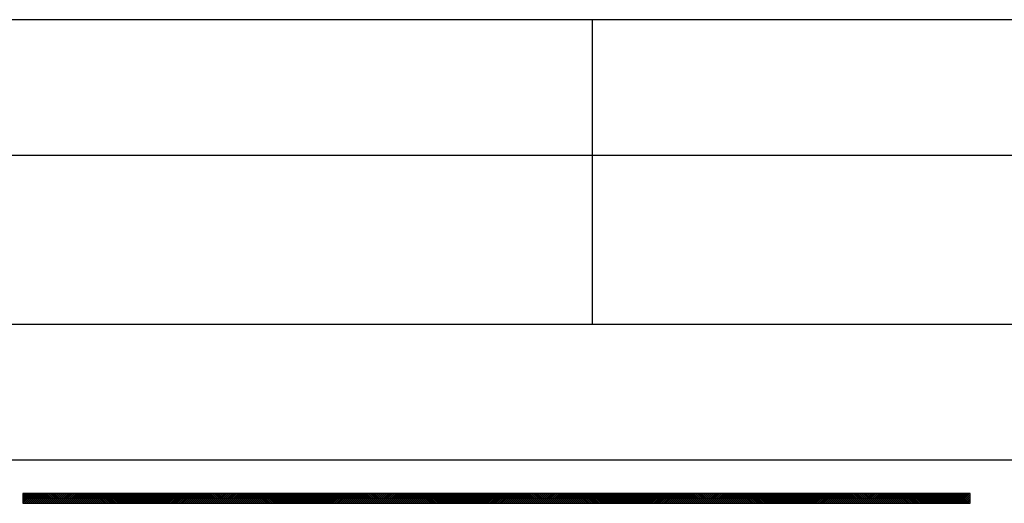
# Model space of a CAD drawing. Extents: x 0 to 34, y 0 to 22.
# Tile 17 of 20: x 29.1 to 31.3, y 3.7 to 4.8. Entities that reach past the tile are written whole.
import ezdxf
from ezdxf.enums import TextEntityAlignment as Align

# ---------------------------------------------------------------- set-up
doc = ezdxf.new("R2010")
doc.units = 0
doc.header["$LTSCALE"] = 0.25
doc.header["$MEASUREMENT"] = 0
doc.layers.get('0').update_dxf_attribs({"linetype": 'CONTINUOUS'})
for name, color, linetype in [('DIM', 7, 'CONTINUOUS'), ('FORMAT', 6, 'CONTINUOUS'), ('LOGO_HI', 11, 'CONTINUOUS')]:
    doc.layers.add(name, color=color, linetype=linetype)
doc.styles.add('RD25', font='ROMAND.shx', dxfattribs={"height": 0.25})
doc.styles.add('ROMAND', font='ROMAND.SHX')
doc.styles.add('RS10', font='ROMANS.shx', dxfattribs={"height": 0.1})

# ---------------------------------------------------------------- blocks, each defined once
blk = doc.blocks.new('PARTTEXT')
at = {"layer": 'FORMAT', "color": 6}
for p, q in [((12, 0.3), (0, 0.3)), ((9.025, 0), (9.025, 0.3))]:
    blk.add_line(p, q, dxfattribs=at)
at = {"layer": 'FORMAT', "color": 1, "style": 'RS10'}
for tag, p in [('ITEM', (0.3623, 0.0967)), ('QTY', (1.0855, 0.0967)), ('ID', (2.3963, 0.0967)), ('MATERIAL', (10.3739, 0.0967))]:
    blk.add_attdef(tag, text='', height=0.1, dxfattribs=at).set_placement(p, align=Align.CENTER)
blk.add_attdef('DESCRIPTION', (3.6344, 0.0967), '', height=0.1, dxfattribs=at)
blk = doc.blocks.new('FORMAT')
at = {"layer": 'FORMAT', "color": 6}
for p, q in [((-8.8125, 2.007), (3.1875, 2.007)), ((0.2125, 1.632), (0.2125, 2.007)), ((-8.8125, 1.632), (3.1875, 1.632)), ((-8.8125, 1.332), (3.1875, 1.332))]:
    blk.add_line(p, q, dxfattribs=at)
at = {"layer": 'LOGO_HI'}
for p, q in [((-1.0487, 1.2526), (-1.0443, 1.257)), ((-1.0487, 1.2482), (-1.0399, 1.257)), ((-1.0487, 1.2438), (-1.0355, 1.257)), ((-1.0487, 1.2394), (-1.0311, 1.257)), ((-1.0309, 1.2354), (-1.0487, 1.2532)), ((-1.0353, 1.2354), (-1.0487, 1.2488)), ((-1.0397, 1.2354), (-1.0487, 1.2443)), ((-1.0483, 1.2354), (-1.0266, 1.257)), ((-1.0265, 1.2354), (-1.0481, 1.257)), ((-1.0439, 1.2354), (-1.0222, 1.257)), ((-1.0221, 1.2354), (-1.0437, 1.257)), ((-1.0394, 1.2354), (-1.0178, 1.257)), ((-1.0176, 1.2354), (-1.0393, 1.257)), ((-1.035, 1.2354), (-1.0134, 1.257)), ((-1.0132, 1.2354), (-1.0349, 1.257)), ((-1.0306, 1.2354), (-1.009, 1.257)), ((-1.0088, 1.2354), (-1.0304, 1.257)), ((-1.0262, 1.2354), (-1.0045, 1.257)), ((-1.0044, 1.2354), (-1.026, 1.257)), ((-1.0218, 1.2354), (-1.0001, 1.257)), ((-1, 1.2354), (-1.0216, 1.257)), ((-1.0173, 1.2354), (-0.9957, 1.257)), ((-0.9955, 1.2354), (-1.0172, 1.257)), ((-1.0129, 1.2354), (-0.9913, 1.257)), ((-0.9911, 1.2354), (-1.0128, 1.257)), ((-1.0085, 1.2354), (-0.9869, 1.257)), ((-0.9867, 1.2354), (-1.0083, 1.257)), ((-1.0041, 1.2354), (-0.9825, 1.257)), ((-0.9823, 1.2354), (-1.0039, 1.257)), ((-0.9997, 1.2354), (-0.978, 1.257)), ((-0.9779, 1.2354), (-0.9995, 1.257)), ((-0.9952, 1.2354), (-0.9736, 1.257)), ((-0.9734, 1.2354), (-0.9951, 1.257)), ((-0.9908, 1.2354), (-0.9692, 1.257)), ((-0.969, 1.2354), (-0.9907, 1.257)), ((-0.9864, 1.2354), (-0.9648, 1.257)), ((-0.9646, 1.2354), (-0.9862, 1.257)), ((-0.982, 1.2354), (-0.9604, 1.257)), ((-0.9602, 1.2354), (-0.9818, 1.257)), ((-0.9776, 1.2354), (-0.9559, 1.257)), ((-0.9558, 1.2354), (-0.9774, 1.257)), ((-0.9732, 1.2354), (-0.9515, 1.257)), ((-0.9513, 1.2354), (-0.973, 1.257)), ((-0.9687, 1.2354), (-0.9471, 1.257)), ((-0.9469, 1.2354), (-0.9686, 1.257)), ((-0.9643, 1.2354), (-0.9427, 1.257)), ((-0.9425, 1.2354), (-0.9641, 1.257)), ((-0.9599, 1.2354), (-0.9383, 1.257)), ((-0.9381, 1.2354), (-0.9597, 1.257)), ((-0.9555, 1.2354), (-0.9338, 1.257)), ((-0.9337, 1.2354), (-0.9553, 1.257)), ((-0.9511, 1.2354), (-0.9294, 1.257)), ((-0.9292, 1.2354), (-0.9509, 1.257)), ((-0.9466, 1.2354), (-0.925, 1.257)), ((-0.9248, 1.2354), (-0.9465, 1.257)), ((-0.9422, 1.2354), (-0.9206, 1.257)), ((-0.9204, 1.2354), (-0.942, 1.257)), ((-0.9378, 1.2354), (-0.9162, 1.257)), ((-0.916, 1.2354), (-0.9376, 1.257)), ((-0.9334, 1.2354), (-0.9117, 1.257)), ((-0.9116, 1.2354), (-0.9332, 1.257)), ((-0.929, 1.2354), (-0.9073, 1.257)), ((-0.9072, 1.2354), (-0.9288, 1.257)), ((-0.9245, 1.2354), (-0.9029, 1.257)), ((-0.9027, 1.2354), (-0.9244, 1.257)), ((-0.9201, 1.2354), (-0.8985, 1.257)), ((-0.8983, 1.2354), (-0.9199, 1.257)), ((-0.9157, 1.2354), (-0.8941, 1.257)), ((-0.8939, 1.2354), (-0.9155, 1.257)), ((-0.9113, 1.2354), (-0.8896, 1.257)), ((-0.8895, 1.2354), (-0.9111, 1.257)), ((-0.9069, 1.2354), (-0.8852, 1.257)), ((-0.8851, 1.2354), (-0.9067, 1.257)), ((-0.9024, 1.2354), (-0.8808, 1.257)), ((-0.8806, 1.2354), (-0.9023, 1.257)), ((-0.898, 1.2354), (-0.8764, 1.257)), ((-0.8762, 1.2354), (-0.8979, 1.257)), ((-0.8936, 1.2354), (-0.872, 1.257)), ((-0.8718, 1.2354), (-0.8934, 1.257)), ((-0.8892, 1.2354), (-0.8675, 1.257)), ((-0.8674, 1.2354), (-0.889, 1.257)), ((-0.8848, 1.2354), (-0.8631, 1.257)), ((-0.863, 1.2354), (-0.8846, 1.257)), ((-0.8803, 1.2354), (-0.8587, 1.257)), ((-0.8585, 1.2354), (-0.8802, 1.257)), ((-0.8759, 1.2354), (-0.8543, 1.257)), ((-0.8541, 1.2354), (-0.8758, 1.257)), ((-0.8715, 1.2354), (-0.8499, 1.257)), ((-0.8497, 1.2354), (-0.8713, 1.257)), ((-0.8671, 1.2354), (-0.8454, 1.257)), ((-0.8453, 1.2354), (-0.8669, 1.257)), ((-0.8627, 1.2354), (-0.841, 1.257)), ((-0.8409, 1.2354), (-0.8625, 1.257)), ((-0.8582, 1.2354), (-0.8366, 1.257)), ((-0.8364, 1.2354), (-0.8581, 1.257)), ((-0.8538, 1.2354), (-0.8322, 1.257)), ((-0.832, 1.2354), (-0.8537, 1.257)), ((-0.8494, 1.2354), (-0.8278, 1.257)), ((-0.8276, 1.2354), (-0.8492, 1.257)), ((-0.845, 1.2354), (-0.8234, 1.257)), ((-0.8232, 1.2354), (-0.8448, 1.257)), ((-0.8406, 1.2354), (-0.8189, 1.257)), ((-0.8188, 1.2354), (-0.8404, 1.257)), ((-0.8361, 1.2354), (-0.8145, 1.257)), ((-0.8143, 1.2354), (-0.836, 1.257)), ((-0.8317, 1.2354), (-0.8101, 1.257)), ((-0.8099, 1.2354), (-0.8316, 1.257)), ((-0.8273, 1.2354), (-0.8057, 1.257)), ((-0.8055, 1.2354), (-0.8271, 1.257)), ((-0.8229, 1.2354), (-0.8013, 1.257)), ((-0.8011, 1.2354), (-0.8227, 1.257)), ((-0.8185, 1.2354), (-0.7968, 1.257)), ((-0.7967, 1.2354), (-0.8183, 1.257)), ((-0.8141, 1.2354), (-0.7924, 1.257)), ((-0.7922, 1.2354), (-0.8139, 1.257)), ((-0.8096, 1.2354), (-0.788, 1.257)), ((-0.7878, 1.2354), (-0.8095, 1.257)), ((-0.8052, 1.2354), (-0.7836, 1.257)), ((-0.7834, 1.2354), (-0.805, 1.257)), ((-0.8008, 1.2354), (-0.7792, 1.257)), ((-0.779, 1.2354), (-0.8006, 1.257)), ((-0.7964, 1.2354), (-0.7747, 1.257)), ((-0.7746, 1.2354), (-0.7962, 1.257)), ((-0.792, 1.2354), (-0.7703, 1.257)), ((-0.7701, 1.2354), (-0.7918, 1.257)), ((-0.7875, 1.2354), (-0.7659, 1.257)), ((-0.7657, 1.2354), (-0.7874, 1.257)), ((-0.7831, 1.2354), (-0.7615, 1.257)), ((-0.7613, 1.2354), (-0.7829, 1.257)), ((-0.7787, 1.2354), (-0.7571, 1.257)), ((-0.7569, 1.2354), (-0.7785, 1.257)), ((-0.7743, 1.2354), (-0.7526, 1.257)), ((-0.7525, 1.2354), (-0.7741, 1.257)), ((-0.7699, 1.2354), (-0.7482, 1.257)), ((-0.7481, 1.2354), (-0.7697, 1.257)), ((-0.7654, 1.2354), (-0.7438, 1.257)), ((-0.7436, 1.2354), (-0.7653, 1.257)), ((-0.761, 1.2354), (-0.7394, 1.257)), ((-0.7392, 1.2354), (-0.7608, 1.257)), ((-0.7566, 1.2354), (-0.735, 1.257)), ((-0.7348, 1.2354), (-0.7564, 1.257)), ((-0.7522, 1.2354), (-0.7305, 1.257)), ((-0.7304, 1.2354), (-0.752, 1.257)), ((-0.7478, 1.2354), (-0.7261, 1.257)), ((-0.726, 1.2354), (-0.7476, 1.257)), ((-0.7433, 1.2354), (-0.7217, 1.257)), ((-0.7215, 1.2354), (-0.7432, 1.257)), ((-0.7389, 1.2354), (-0.7173, 1.257)), ((-0.7171, 1.2354), (-0.7388, 1.257)), ((-0.7345, 1.2354), (-0.7129, 1.257)), ((-0.7127, 1.2354), (-0.7343, 1.257)), ((-0.7301, 1.2354), (-0.7084, 1.257)), ((-0.7083, 1.2354), (-0.7299, 1.257)), ((-0.7257, 1.2354), (-0.704, 1.257)), ((-0.7039, 1.2354), (-0.7255, 1.257)), ((-0.7212, 1.2354), (-0.6996, 1.257)), ((-0.6994, 1.2354), (-0.7211, 1.257)), ((-0.7168, 1.2354), (-0.6952, 1.257)), ((-0.695, 1.2354), (-0.7167, 1.257)), ((-0.7124, 1.2354), (-0.6908, 1.257)), ((-0.6906, 1.2354), (-0.7122, 1.257)), ((-0.708, 1.2354), (-0.6864, 1.257)), ((-0.6862, 1.2354), (-0.7078, 1.257)), ((-0.7036, 1.2354), (-0.6819, 1.257)), ((-0.6818, 1.2354), (-0.7034, 1.257)), ((-0.6991, 1.2354), (-0.6775, 1.257)), ((-0.6773, 1.2354), (-0.699, 1.257)), ((-0.6947, 1.2354), (-0.6731, 1.257)), ((-0.6729, 1.2354), (-0.6946, 1.257)), ((-0.6903, 1.2354), (-0.6687, 1.257)), ((-0.6685, 1.2354), (-0.6901, 1.257)), ((-0.6859, 1.2354), (-0.6643, 1.257)), ((-0.6641, 1.2354), (-0.6857, 1.257)), ((-0.6815, 1.2354), (-0.6598, 1.257)), ((-0.6597, 1.2354), (-0.6813, 1.257)), ((-0.6771, 1.2354), (-0.6554, 1.257)), ((-0.6552, 1.2354), (-0.6769, 1.257)), ((-0.6726, 1.2354), (-0.651, 1.257)), ((-0.6508, 1.2354), (-0.6725, 1.257)), ((-0.6682, 1.2354), (-0.6466, 1.257)), ((-0.6464, 1.2354), (-0.668, 1.257)), ((-0.6638, 1.2354), (-0.6422, 1.257)), ((-0.642, 1.2354), (-0.6636, 1.257)), ((-0.6594, 1.2354), (-0.6377, 1.257)), ((-0.6376, 1.2354), (-0.6592, 1.257)), ((-0.655, 1.2354), (-0.6333, 1.257)), ((-0.6331, 1.2354), (-0.6548, 1.257)), ((-0.6505, 1.2354), (-0.6289, 1.257)), ((-0.6287, 1.2354), (-0.6504, 1.257)), ((-0.6461, 1.2354), (-0.6245, 1.257)), ((-0.6243, 1.2354), (-0.6459, 1.257)), ((-0.6417, 1.2354), (-0.6201, 1.257)), ((-0.6199, 1.2354), (-0.6415, 1.257)), ((-0.6373, 1.2354), (-0.6156, 1.257)), ((-0.6155, 1.2354), (-0.6371, 1.257)), ((-0.6329, 1.2354), (-0.6112, 1.257)), ((-0.611, 1.2354), (-0.6327, 1.257)), ((-0.6284, 1.2354), (-0.6068, 1.257)), ((-0.6066, 1.2354), (-0.6283, 1.257)), ((-0.624, 1.2354), (-0.6024, 1.257)), ((-0.6022, 1.2354), (-0.6238, 1.257)), ((-0.6196, 1.2354), (-0.598, 1.257)), ((-0.5978, 1.2354), (-0.6194, 1.257)), ((-0.6152, 1.2354), (-0.5935, 1.257)), ((-0.5934, 1.2354), (-0.615, 1.257)), ((-0.6108, 1.2354), (-0.5891, 1.257)), ((-0.589, 1.2354), (-0.6106, 1.257)), ((-0.6063, 1.2354), (-0.5847, 1.257)), ((-0.5845, 1.2354), (-0.6062, 1.257)), ((-0.6019, 1.2354), (-0.5803, 1.257)), ((-0.5801, 1.2354), (-0.6017, 1.257)), ((-0.5975, 1.2354), (-0.5759, 1.257)), ((-0.5757, 1.2354), (-0.5973, 1.257)), ((-0.5931, 1.2354), (-0.5714, 1.257)), ((-0.5713, 1.2354), (-0.5929, 1.257)), ((-0.5887, 1.2354), (-0.567, 1.257)), ((-0.5669, 1.2354), (-0.5885, 1.257)), ((-0.5842, 1.2354), (-0.5626, 1.257)), ((-0.5624, 1.2354), (-0.5841, 1.257)), ((-0.5798, 1.2354), (-0.5582, 1.257)), ((-0.558, 1.2354), (-0.5797, 1.257)), ((-0.5754, 1.2354), (-0.5538, 1.257)), ((-0.5536, 1.2354), (-0.5752, 1.257)), ((-0.571, 1.2354), (-0.5493, 1.257)), ((-0.5492, 1.2354), (-0.5708, 1.257)), ((-0.5666, 1.2354), (-0.5449, 1.257)), ((-0.5448, 1.2354), (-0.5664, 1.257)), ((-0.5621, 1.2354), (-0.5405, 1.257)), ((-0.5403, 1.2354), (-0.562, 1.257)), ((-0.5577, 1.2354), (-0.5361, 1.257)), ((-0.5359, 1.2354), (-0.5576, 1.257)), ((-0.5533, 1.2354), (-0.5317, 1.257)), ((-0.5315, 1.2354), (-0.5531, 1.257)), ((-0.5489, 1.2354), (-0.5273, 1.257)), ((-0.5271, 1.2354), (-0.5487, 1.257)), ((-0.5445, 1.2354), (-0.5228, 1.257)), ((-0.5227, 1.2354), (-0.5443, 1.257)), ((-0.54, 1.2354), (-0.5184, 1.257)), ((-0.5182, 1.2354), (-0.5399, 1.257)), ((-0.5356, 1.2354), (-0.514, 1.257)), ((-0.5138, 1.2354), (-0.5355, 1.257)), ((-0.5312, 1.2354), (-0.5096, 1.257)), ((-0.5094, 1.2354), (-0.531, 1.257)), ((-0.5268, 1.2354), (-0.5052, 1.257)), ((-0.505, 1.2354), (-0.5266, 1.257)), ((-0.5224, 1.2354), (-0.5007, 1.257)), ((-0.5006, 1.2354), (-0.5222, 1.257)), ((-0.518, 1.2354), (-0.4963, 1.257)), ((-0.4961, 1.2354), (-0.5178, 1.257)), ((-0.5135, 1.2354), (-0.4919, 1.257)), ((-0.4917, 1.2354), (-0.5134, 1.257)), ((-0.5091, 1.2354), (-0.4875, 1.257)), ((-0.4873, 1.2354), (-0.5089, 1.257)), ((-0.5047, 1.2354), (-0.4831, 1.257)), ((-0.4829, 1.2354), (-0.5045, 1.257)), ((-0.5003, 1.2354), (-0.4786, 1.257)), ((-0.4785, 1.2354), (-0.5001, 1.257)), ((-0.4959, 1.2354), (-0.4742, 1.257)), ((-0.474, 1.2354), (-0.4957, 1.257)), ((-0.4914, 1.2354), (-0.4698, 1.257)), ((-0.4696, 1.2354), (-0.4913, 1.257)), ((-0.487, 1.2354), (-0.4654, 1.257)), ((-0.4652, 1.2354), (-0.4868, 1.257)), ((-0.4826, 1.2354), (-0.461, 1.257)), ((-0.4608, 1.2354), (-0.4824, 1.257)), ((-0.4782, 1.2354), (-0.4565, 1.257)), ((-0.4564, 1.2354), (-0.478, 1.257)), ((-0.4738, 1.2354), (-0.4521, 1.257)), ((-0.452, 1.2354), (-0.4736, 1.257)), ((-0.4693, 1.2354), (-0.4477, 1.257)), ((-0.4475, 1.2354), (-0.4692, 1.257)), ((-0.4649, 1.2354), (-0.4433, 1.257)), ((-0.4431, 1.2354), (-0.4647, 1.257)), ((-0.4605, 1.2354), (-0.4389, 1.257)), ((-0.4387, 1.2354), (-0.4603, 1.257)), ((-0.4561, 1.2354), (-0.4344, 1.257)), ((-0.4343, 1.2354), (-0.4559, 1.257)), ((-0.4517, 1.2354), (-0.43, 1.257)), ((-0.4299, 1.2354), (-0.4515, 1.257)), ((-0.4472, 1.2354), (-0.4256, 1.257)), ((-0.4254, 1.2354), (-0.4471, 1.257)), ((-0.4428, 1.2354), (-0.4212, 1.257)), ((-0.421, 1.2354), (-0.4427, 1.257)), ((-0.4384, 1.2354), (-0.4168, 1.257)), ((-0.4166, 1.2354), (-0.4382, 1.257)), ((-0.434, 1.2354), (-0.4123, 1.257)), ((-0.4122, 1.2354), (-0.4338, 1.257)), ((-0.4296, 1.2354), (-0.4079, 1.257)), ((-0.4078, 1.2354), (-0.4294, 1.257)), ((-0.4251, 1.2354), (-0.4035, 1.257)), ((-0.4033, 1.2354), (-0.425, 1.257)), ((-0.4207, 1.2354), (-0.3991, 1.257)), ((-0.3989, 1.2354), (-0.4206, 1.257)), ((-0.4163, 1.2354), (-0.3947, 1.257)), ((-0.3945, 1.2354), (-0.4161, 1.257)), ((-0.4119, 1.2354), (-0.3902, 1.257)), ((-0.3901, 1.2354), (-0.4117, 1.257)), ((-0.4075, 1.2354), (-0.3858, 1.257)), ((-0.3857, 1.2354), (-0.4073, 1.257)), ((-0.403, 1.2354), (-0.3814, 1.257)), ((-0.3812, 1.2354), (-0.4029, 1.257)), ((-0.3986, 1.2354), (-0.377, 1.257)), ((-0.3768, 1.2354), (-0.3985, 1.257)), ((-0.3942, 1.2354), (-0.3726, 1.257)), ((-0.3724, 1.2354), (-0.394, 1.257)), ((-0.3898, 1.2354), (-0.3682, 1.257)), ((-0.368, 1.2354), (-0.3896, 1.257)), ((-0.3854, 1.2354), (-0.3637, 1.257)), ((-0.3636, 1.2354), (-0.3852, 1.257)), ((-0.3809, 1.2354), (-0.3593, 1.257)), ((-0.3591, 1.2354), (-0.3808, 1.257)), ((-0.3765, 1.2354), (-0.3549, 1.257)), ((-0.3547, 1.2354), (-0.3764, 1.257)), ((-0.3721, 1.2354), (-0.3505, 1.257)), ((-0.3503, 1.2354), (-0.3719, 1.257)), ((-0.3677, 1.2354), (-0.3461, 1.257)), ((-0.3459, 1.2354), (-0.3675, 1.257)), ((-0.3633, 1.2354), (-0.3416, 1.257)), ((-0.3415, 1.2354), (-0.3631, 1.257)), ((-0.3589, 1.2354), (-0.3372, 1.257)), ((-0.337, 1.2354), (-0.3587, 1.257)), ((-0.3544, 1.2354), (-0.3328, 1.257)), ((-0.3326, 1.2354), (-0.3543, 1.257)), ((-0.35, 1.2354), (-0.3284, 1.257)), ((-0.3282, 1.2354), (-0.3498, 1.257)), ((-0.3456, 1.2354), (-0.324, 1.257)), ((-0.3238, 1.2354), (-0.3454, 1.257)), ((-0.3412, 1.2354), (-0.3195, 1.257)), ((-0.3194, 1.2354), (-0.341, 1.257)), ((-0.3368, 1.2354), (-0.3151, 1.257)), ((-0.3149, 1.2354), (-0.3366, 1.257)), ((-0.3323, 1.2354), (-0.3107, 1.257)), ((-0.3105, 1.2354), (-0.3322, 1.257)), ((-0.3279, 1.2354), (-0.3063, 1.257)), ((-0.3061, 1.2354), (-0.3277, 1.257)), ((-0.3235, 1.2354), (-0.3019, 1.257)), ((-0.3017, 1.2354), (-0.3233, 1.257)), ((-0.3191, 1.2354), (-0.2974, 1.257)), ((-0.2973, 1.2354), (-0.3189, 1.257)), ((-0.3147, 1.2354), (-0.293, 1.257)), ((-0.2929, 1.2354), (-0.3145, 1.257)), ((-0.3102, 1.2354), (-0.2886, 1.257)), ((-0.2884, 1.2354), (-0.3101, 1.257)), ((-0.3058, 1.2354), (-0.2842, 1.257)), ((-0.284, 1.2354), (-0.3056, 1.257)), ((-0.3014, 1.2354), (-0.2798, 1.257)), ((-0.2796, 1.2354), (-0.3012, 1.257)), ((-0.297, 1.2354), (-0.2753, 1.257)), ((-0.2752, 1.2354), (-0.2968, 1.257)), ((-0.2926, 1.2354), (-0.2709, 1.257)), ((-0.2708, 1.2354), (-0.2924, 1.257)), ((-0.2881, 1.2354), (-0.2665, 1.257)), ((-0.2663, 1.2354), (-0.288, 1.257)), ((-0.2837, 1.2354), (-0.2621, 1.257)), ((-0.2619, 1.2354), (-0.2836, 1.257)), ((-0.2793, 1.2354), (-0.2577, 1.257)), ((-0.2575, 1.2354), (-0.2791, 1.257)), ((-0.2749, 1.2354), (-0.2532, 1.257)), ((-0.2531, 1.2354), (-0.2747, 1.257)), ((-0.2705, 1.2354), (-0.2488, 1.257)), ((-0.2487, 1.2354), (-0.2703, 1.257)), ((-0.266, 1.2354), (-0.2444, 1.257)), ((-0.2442, 1.2354), (-0.2659, 1.257)), ((-0.2616, 1.2354), (-0.24, 1.257)), ((-0.2398, 1.2354), (-0.2615, 1.257)), ((-0.2572, 1.2354), (-0.2356, 1.257)), ((-0.2354, 1.2354), (-0.257, 1.257)), ((-0.2528, 1.2354), (-0.2312, 1.257)), ((-0.231, 1.2354), (-0.2526, 1.257)), ((-0.2484, 1.2354), (-0.2267, 1.257)), ((-0.2266, 1.2354), (-0.2482, 1.257)), ((-0.2439, 1.2354), (-0.2223, 1.257)), ((-0.2221, 1.2354), (-0.2438, 1.257)), ((-0.2395, 1.2354), (-0.2179, 1.257)), ((-0.2177, 1.2354), (-0.2394, 1.257)), ((-0.2351, 1.2354), (-0.2135, 1.257)), ((-0.2133, 1.2354), (-0.2349, 1.257)), ((-0.2307, 1.2354), (-0.2091, 1.257)), ((-0.2089, 1.2354), (-0.2305, 1.257)), ((-0.2263, 1.2354), (-0.2046, 1.257)), ((-0.2045, 1.2354), (-0.2261, 1.257)), ((-0.2219, 1.2354), (-0.2002, 1.257)), ((-0.2, 1.2354), (-0.2217, 1.257)), ((-0.2174, 1.2354), (-0.1958, 1.257)), ((-0.1956, 1.2354), (-0.2173, 1.257)), ((-0.213, 1.2354), (-0.1914, 1.257)), ((-0.1912, 1.2354), (-0.2128, 1.257)), ((-0.2086, 1.2354), (-0.187, 1.257)), ((-0.1868, 1.2354), (-0.2084, 1.257)), ((-0.2042, 1.2354), (-0.1825, 1.257)), ((-0.1824, 1.2354), (-0.204, 1.257)), ((-0.1998, 1.2354), (-0.1781, 1.257)), ((-0.1779, 1.2354), (-0.1996, 1.257)), ((-0.1953, 1.2354), (-0.1737, 1.257)), ((-0.1735, 1.2354), (-0.1952, 1.257)), ((-0.1909, 1.2354), (-0.1693, 1.257)), ((-0.1691, 1.2354), (-0.1907, 1.257)), ((-0.1865, 1.2354), (-0.1649, 1.257)), ((-0.1647, 1.2354), (-0.1863, 1.257)), ((-0.1821, 1.2354), (-0.1604, 1.257)), ((-0.1603, 1.2354), (-0.1819, 1.257)), ((-0.1777, 1.2354), (-0.156, 1.257)), ((-0.1558, 1.2354), (-0.1775, 1.257)), ((-0.1732, 1.2354), (-0.1516, 1.257)), ((-0.1514, 1.2354), (-0.1731, 1.257)), ((-0.1688, 1.2354), (-0.1472, 1.257)), ((-0.147, 1.2354), (-0.1686, 1.257)), ((-0.1644, 1.2354), (-0.1428, 1.257)), ((-0.1426, 1.2354), (-0.1642, 1.257)), ((-0.16, 1.2354), (-0.1383, 1.257)), ((-0.1382, 1.2354), (-0.1598, 1.257)), ((-0.1556, 1.2354), (-0.1339, 1.257)), ((-0.1338, 1.2354), (-0.1554, 1.257)), ((-0.1511, 1.2354), (-0.1295, 1.257)), ((-0.1293, 1.2354), (-0.151, 1.257)), ((-0.1467, 1.2354), (-0.1251, 1.257)), ((-0.1249, 1.2354), (-0.1465, 1.257)), ((-0.1423, 1.2354), (-0.1207, 1.257)), ((-0.1205, 1.2354), (-0.1421, 1.257)), ((-0.1379, 1.2354), (-0.1162, 1.257)), ((-0.1161, 1.2354), (-0.1377, 1.257)), ((-0.1335, 1.2354), (-0.1118, 1.257)), ((-0.1117, 1.2354), (-0.1333, 1.257)), ((-0.129, 1.2354), (-0.1074, 1.257)), ((-0.1072, 1.2354), (-0.1289, 1.257)), ((-0.1246, 1.2354), (-0.103, 1.257)), ((-0.1028, 1.2354), (-0.1245, 1.257)), ((-0.1202, 1.2354), (-0.0986, 1.257)), ((-0.0984, 1.2354), (-0.12, 1.257)), ((-0.1158, 1.2354), (-0.0941, 1.257)), ((-0.094, 1.2354), (-0.1156, 1.257)), ((-0.1114, 1.2354), (-0.0897, 1.257)), ((-0.0896, 1.2354), (-0.1112, 1.257)), ((-0.1069, 1.2354), (-0.0853, 1.257)), ((-0.0851, 1.2354), (-0.1068, 1.257)), ((-0.1025, 1.2354), (-0.0809, 1.257)), ((-0.0807, 1.2354), (-0.1024, 1.257)), ((-0.0981, 1.2354), (-0.0765, 1.257)), ((-0.0763, 1.2354), (-0.0979, 1.257)), ((-0.0937, 1.2354), (-0.0721, 1.257)), ((-0.0719, 1.2354), (-0.0935, 1.257)), ((-0.0893, 1.2354), (-0.0676, 1.257)), ((-0.0675, 1.2354), (-0.0891, 1.257)), ((-0.0848, 1.2354), (-0.0632, 1.257)), ((-0.063, 1.2354), (-0.0847, 1.257)), ((-0.0804, 1.2354), (-0.0588, 1.257)), ((-0.0586, 1.2354), (-0.0803, 1.257)), ((-0.076, 1.2354), (-0.0544, 1.257)), ((-0.0542, 1.2354), (-0.0758, 1.257)), ((-0.0716, 1.2354), (-0.05, 1.257)), ((-0.0498, 1.2354), (-0.0714, 1.257)), ((-0.0672, 1.2354), (-0.0455, 1.257)), ((-0.0454, 1.2354), (-0.067, 1.257)), ((-0.0628, 1.2354), (-0.0411, 1.257)), ((-0.0409, 1.2354), (-0.0626, 1.257)), ((-0.0583, 1.2354), (-0.0367, 1.257)), ((-0.0365, 1.2354), (-0.0582, 1.257)), ((-0.0539, 1.2354), (-0.0323, 1.257)), ((-0.0321, 1.2354), (-0.0537, 1.257)), ((-0.0495, 1.2354), (-0.0279, 1.257)), ((-0.0277, 1.2354), (-0.0493, 1.257)), ((-0.0451, 1.2354), (-0.0234, 1.257)), ((-0.0233, 1.2354), (-0.0449, 1.257)), ((-0.0407, 1.2354), (-0.019, 1.257)), ((-0.0188, 1.2354), (-0.0405, 1.257)), ((-0.0362, 1.2354), (-0.0146, 1.257)), ((-0.0144, 1.2354), (-0.0361, 1.257)), ((-0.0318, 1.2354), (-0.0102, 1.257)), ((-0.01, 1.2354), (-0.0316, 1.257)), ((-0.0274, 1.2354), (-0.0058, 1.257)), ((-0.0056, 1.2354), (-0.0272, 1.257)), ((-0.023, 1.2354), (-0.0013, 1.257)), ((-0.0012, 1.2354), (-0.0228, 1.257)), ((-0.0186, 1.2354), (0.0031, 1.257)), ((0.0032, 1.2354), (-0.0184, 1.257)), ((-0.0141, 1.2354), (0.0075, 1.257)), ((0.0077, 1.2354), (-0.014, 1.257)), ((-0.0097, 1.2354), (0.0119, 1.257)), ((0.0121, 1.2354), (-0.0095, 1.257)), ((-0.0053, 1.2354), (0.0163, 1.257)), ((0.0165, 1.2354), (-0.0051, 1.257)), ((-0.0009, 1.2354), (0.0208, 1.257)), ((0.0209, 1.2354), (-0.0007, 1.257)), ((0.0035, 1.2354), (0.0252, 1.257)), ((0.0253, 1.2354), (0.0037, 1.257)), ((0.008, 1.2354), (0.0296, 1.257)), ((0.0298, 1.2354), (0.0081, 1.257)), ((0.0124, 1.2354), (0.034, 1.257)), ((0.0342, 1.2354), (0.0125, 1.257)), ((0.0168, 1.2354), (0.0384, 1.257)), ((0.0386, 1.2354), (0.017, 1.257)), ((0.0212, 1.2354), (0.0429, 1.257)), ((0.043, 1.2354), (0.0214, 1.257)), ((0.0256, 1.2354), (0.0473, 1.257)), ((0.0474, 1.2354), (0.0258, 1.257)), ((0.0301, 1.2354), (0.0517, 1.257)), ((0.0519, 1.2354), (0.0302, 1.257)), ((0.0345, 1.2354), (0.0561, 1.257)), ((0.0563, 1.2354), (0.0346, 1.257)), ((0.0389, 1.2354), (0.0605, 1.257)), ((0.0607, 1.2354), (0.0391, 1.257)), ((0.0433, 1.2354), (0.065, 1.257)), ((0.0651, 1.2354), (0.0435, 1.257)), ((0.0477, 1.2354), (0.0694, 1.257)), ((0.0695, 1.2354), (0.0479, 1.257)), ((0.0522, 1.2354), (0.0738, 1.257)), ((0.074, 1.2354), (0.0523, 1.257)), ((0.0566, 1.2354), (0.0782, 1.257)), ((0.0784, 1.2354), (0.0567, 1.257)), ((0.061, 1.2354), (0.0826, 1.257)), ((0.0828, 1.2354), (0.0612, 1.257)), ((0.0654, 1.2354), (0.087, 1.257)), ((0.0872, 1.2354), (0.0656, 1.257)), ((0.0698, 1.2354), (0.0915, 1.257)), ((0.0916, 1.2354), (0.07, 1.257)), ((0.0742, 1.2354), (0.0959, 1.257)), ((0.0961, 1.2354), (0.0744, 1.257)), ((0.0787, 1.2354), (0.1003, 1.257)), ((0.1005, 1.2354), (0.0788, 1.257)), ((0.0831, 1.2354), (0.1047, 1.257)), ((0.1049, 1.2354), (0.0833, 1.257)), ((0.0875, 1.2354), (0.1091, 1.257)), ((0.1093, 1.2354), (0.0877, 1.257)), ((0.0919, 1.2354), (0.1136, 1.257)), ((0.1137, 1.2354), (0.0921, 1.257)), ((0.0963, 1.2354), (0.118, 1.257)), ((0.1182, 1.2354), (0.0965, 1.257)), ((0.1008, 1.2354), (0.1224, 1.257)), ((0.1226, 1.2354), (0.1009, 1.257)), ((0.1052, 1.2354), (0.1268, 1.257)), ((0.127, 1.2354), (0.1054, 1.257)), ((0.1096, 1.2354), (0.1312, 1.257)), ((0.1314, 1.2354), (0.1098, 1.257)), ((0.114, 1.2354), (0.1357, 1.257)), ((0.1358, 1.2354), (0.1142, 1.257)), ((0.1184, 1.2354), (0.1401, 1.257)), ((0.1403, 1.2354), (0.1186, 1.257)), ((0.1229, 1.2354), (0.1445, 1.257)), ((0.1447, 1.2354), (0.123, 1.257)), ((0.1273, 1.2354), (0.1489, 1.257)), ((0.1491, 1.2354), (0.1275, 1.257)), ((0.1317, 1.2354), (0.1533, 1.257)), ((0.1535, 1.2354), (0.1319, 1.257)), ((0.1361, 1.2354), (0.1578, 1.257)), ((0.1579, 1.2354), (0.1363, 1.257)), ((0.1405, 1.2354), (0.1622, 1.257)), ((0.1623, 1.2354), (0.1407, 1.257)), ((0.145, 1.2354), (0.1666, 1.257)), ((0.1668, 1.2354), (0.1451, 1.257)), ((0.1494, 1.2354), (0.171, 1.257)), ((0.1712, 1.2354), (0.1496, 1.257)), ((0.1538, 1.2354), (0.1754, 1.257)), ((0.1756, 1.2354), (0.154, 1.257)), ((0.1582, 1.2354), (0.1799, 1.257)), ((0.18, 1.2354), (0.1584, 1.257)), ((0.1626, 1.2354), (0.1843, 1.257)), ((0.1844, 1.2354), (0.1628, 1.257)), ((0.1671, 1.2354), (0.1887, 1.257)), ((0.1889, 1.2354), (0.1672, 1.257)), ((0.1715, 1.2354), (0.1931, 1.257)), ((0.1933, 1.2354), (0.1716, 1.257)), ((0.1759, 1.2354), (0.1975, 1.257)), ((0.1977, 1.2354), (0.1761, 1.257)), ((0.1803, 1.2354), (0.202, 1.257)), ((0.2021, 1.2354), (0.1805, 1.257)), ((0.1847, 1.2354), (0.2064, 1.257)), ((0.2065, 1.2354), (0.1849, 1.257)), ((0.1892, 1.2354), (0.2108, 1.257)), ((0.211, 1.2354), (0.1893, 1.257)), ((0.1936, 1.2354), (0.2152, 1.257)), ((0.2154, 1.2354), (0.1937, 1.257)), ((0.198, 1.2354), (0.2196, 1.257)), ((0.2198, 1.2354), (0.1982, 1.257)), ((0.2024, 1.2354), (0.224, 1.257)), ((0.2242, 1.2354), (0.2026, 1.257)), ((0.2068, 1.2354), (0.2285, 1.257)), ((0.2286, 1.2354), (0.207, 1.257)), ((0.2113, 1.2354), (0.2329, 1.257)), ((0.2331, 1.2354), (0.2114, 1.257)), ((0.2157, 1.2354), (0.2373, 1.257)), ((0.2375, 1.2354), (0.2158, 1.257)), ((0.2201, 1.2354), (0.2417, 1.257)), ((0.2419, 1.2354), (0.2203, 1.257)), ((0.2245, 1.2354), (0.2461, 1.257)), ((0.2463, 1.2354), (0.2247, 1.257)), ((0.2289, 1.2354), (0.2506, 1.257)), ((0.2507, 1.2354), (0.2291, 1.257)), ((0.2333, 1.2354), (0.255, 1.257)), ((0.2552, 1.2354), (0.2335, 1.257)), ((0.2378, 1.2354), (0.2594, 1.257)), ((0.2596, 1.2354), (0.2379, 1.257)), ((0.2422, 1.2354), (0.2638, 1.257)), ((0.264, 1.2354), (0.2424, 1.257)), ((0.2466, 1.2354), (0.2682, 1.257)), ((0.2684, 1.2354), (0.2468, 1.257)), ((0.251, 1.2354), (0.2727, 1.257)), ((0.2728, 1.2354), (0.2512, 1.257)), ((0.2554, 1.2354), (0.2771, 1.257)), ((0.2773, 1.2354), (0.2556, 1.257)), ((0.2599, 1.2354), (0.2815, 1.257)), ((0.2817, 1.2354), (0.26, 1.257)), ((0.2643, 1.2354), (0.2859, 1.257)), ((0.2861, 1.2354), (0.2645, 1.257)), ((0.2687, 1.2354), (0.2903, 1.257)), ((0.2905, 1.2354), (0.2689, 1.257)), ((0.2731, 1.2354), (0.2948, 1.257)), ((0.2949, 1.2354), (0.2733, 1.257)), ((0.2775, 1.2354), (0.2992, 1.257)), ((0.2994, 1.2354), (0.2777, 1.257)), ((0.282, 1.2354), (0.3036, 1.257)), ((0.3038, 1.2354), (0.2821, 1.257)), ((0.2864, 1.2354), (0.308, 1.257)), ((0.3082, 1.2354), (0.2866, 1.257)), ((0.2908, 1.2354), (0.3124, 1.257)), ((0.3126, 1.2354), (0.291, 1.257)), ((0.2952, 1.2354), (0.3169, 1.257)), ((0.317, 1.2354), (0.2954, 1.257)), ((0.2996, 1.2354), (0.3213, 1.257)), ((0.3214, 1.2354), (0.2998, 1.257)), ((0.3041, 1.2354), (0.3257, 1.257)), ((0.3259, 1.2354), (0.3042, 1.257)), ((0.3085, 1.2354), (0.3301, 1.257)), ((0.3303, 1.2354), (0.3087, 1.257)), ((0.3129, 1.2354), (0.3345, 1.257)), ((0.3347, 1.2354), (0.3131, 1.257)), ((0.3173, 1.2354), (0.339, 1.257)), ((0.3391, 1.2354), (0.3175, 1.257)), ((0.3217, 1.2354), (0.3434, 1.257)), ((0.3435, 1.2354), (0.3219, 1.257)), ((0.3262, 1.2354), (0.3478, 1.257)), ((0.348, 1.2354), (0.3263, 1.257)), ((0.3306, 1.2354), (0.3522, 1.257)), ((0.3524, 1.2354), (0.3307, 1.257)), ((0.335, 1.2354), (0.3566, 1.257)), ((0.3568, 1.2354), (0.3352, 1.257)), ((0.3394, 1.2354), (0.3611, 1.257)), ((0.3612, 1.2354), (0.3396, 1.257)), ((0.3438, 1.2354), (0.3655, 1.257)), ((0.3656, 1.2354), (0.344, 1.257)), ((0.3483, 1.2354), (0.3699, 1.257)), ((0.3701, 1.2354), (0.3484, 1.257)), ((0.3527, 1.2354), (0.3743, 1.257)), ((0.3745, 1.2354), (0.3528, 1.257)), ((0.3571, 1.2354), (0.3787, 1.257)), ((0.3789, 1.2354), (0.3573, 1.257)), ((0.3615, 1.2354), (0.3831, 1.257)), ((0.3833, 1.2354), (0.3617, 1.257)), ((0.3659, 1.2354), (0.3876, 1.257)), ((0.3877, 1.2354), (0.3661, 1.257)), ((0.3704, 1.2354), (0.392, 1.257)), ((0.3922, 1.2354), (0.3705, 1.257)), ((0.3748, 1.2354), (0.3964, 1.257)), ((0.3966, 1.2354), (0.3749, 1.257)), ((0.3792, 1.2354), (0.4008, 1.257)), ((0.401, 1.2354), (0.3794, 1.257)), ((0.3836, 1.2354), (0.4052, 1.257)), ((0.4054, 1.2354), (0.3838, 1.257)), ((0.388, 1.2354), (0.4097, 1.257)), ((0.4098, 1.2354), (0.3882, 1.257)), ((0.3924, 1.2354), (0.4141, 1.257)), ((0.4143, 1.2354), (0.3926, 1.257)), ((0.3969, 1.2354), (0.4185, 1.257)), ((0.4187, 1.2354), (0.397, 1.257)), ((0.4013, 1.2354), (0.4229, 1.257)), ((0.4231, 1.2354), (0.4015, 1.257)), ((0.4057, 1.2354), (0.4273, 1.257)), ((0.4275, 1.2354), (0.4059, 1.257)), ((0.4101, 1.2354), (0.4318, 1.257)), ((0.4319, 1.2354), (0.4103, 1.257)), ((0.4145, 1.2354), (0.4362, 1.257)), ((0.4364, 1.2354), (0.4147, 1.257)), ((0.419, 1.2354), (0.4406, 1.257)), ((0.4408, 1.2354), (0.4191, 1.257)), ((0.4234, 1.2354), (0.445, 1.257)), ((0.4452, 1.2354), (0.4236, 1.257)), ((0.4278, 1.2354), (0.4494, 1.257)), ((0.4496, 1.2354), (0.428, 1.257)), ((0.4322, 1.2354), (0.4539, 1.257)), ((0.454, 1.2354), (0.4324, 1.257)), ((0.4366, 1.2354), (0.4583, 1.257)), ((0.4584, 1.2354), (0.4368, 1.257)), ((0.4411, 1.2354), (0.4627, 1.257)), ((0.4629, 1.2354), (0.4412, 1.257)), ((0.4455, 1.2354), (0.4671, 1.257)), ((0.4673, 1.2354), (0.4457, 1.257)), ((0.4499, 1.2354), (0.4715, 1.257)), ((0.4717, 1.2354), (0.4501, 1.257)), ((0.4543, 1.2354), (0.476, 1.257)), ((0.4761, 1.2354), (0.4545, 1.257)), ((0.4587, 1.2354), (0.4804, 1.257)), ((0.4805, 1.2354), (0.4589, 1.257)), ((0.4632, 1.2354), (0.4848, 1.257)), ((0.485, 1.2354), (0.4633, 1.257)), ((0.4676, 1.2354), (0.4892, 1.257)), ((0.4894, 1.2354), (0.4677, 1.257)), ((0.472, 1.2354), (0.4936, 1.257)), ((0.4938, 1.2354), (0.4722, 1.257)), ((0.4764, 1.2354), (0.4981, 1.257)), ((0.4982, 1.2354), (0.4766, 1.257)), ((0.4808, 1.2354), (0.5025, 1.257)), ((0.5026, 1.2354), (0.481, 1.257)), ((0.4853, 1.2354), (0.5069, 1.257)), ((0.5071, 1.2354), (0.4854, 1.257)), ((0.4897, 1.2354), (0.5113, 1.257)), ((0.5115, 1.2354), (0.4898, 1.257)), ((0.4941, 1.2354), (0.5157, 1.257)), ((0.5159, 1.2354), (0.4943, 1.257)), ((0.4985, 1.2354), (0.5202, 1.257)), ((0.5203, 1.2354), (0.4987, 1.257)), ((0.5029, 1.2354), (0.5246, 1.257)), ((0.5247, 1.2354), (0.5031, 1.257)), ((0.5074, 1.2354), (0.529, 1.257)), ((0.5292, 1.2354), (0.5075, 1.257)), ((0.5118, 1.2354), (0.5334, 1.257)), ((0.5336, 1.2354), (0.5119, 1.257)), ((0.5162, 1.2354), (0.5378, 1.257)), ((0.538, 1.2354), (0.5164, 1.257)), ((0.5206, 1.2354), (0.5422, 1.257)), ((0.5424, 1.2354), (0.5208, 1.257)), ((0.525, 1.2354), (0.5467, 1.257)), ((0.5468, 1.2354), (0.5252, 1.257)), ((0.5294, 1.2354), (0.5511, 1.257)), ((0.5513, 1.2354), (0.5296, 1.257)), ((0.5339, 1.2354), (0.5555, 1.257)), ((0.5557, 1.2354), (0.534, 1.257)), ((0.5383, 1.2354), (0.5599, 1.257)), ((0.5601, 1.2354), (0.5385, 1.257)), ((0.5427, 1.2354), (0.5643, 1.257)), ((0.5645, 1.2354), (0.5429, 1.257)), ((0.5471, 1.2354), (0.5688, 1.257)), ((0.5689, 1.2354), (0.5473, 1.257)), ((0.5515, 1.2354), (0.5732, 1.257)), ((0.5734, 1.2354), (0.5517, 1.257)), ((0.556, 1.2354), (0.5776, 1.257)), ((0.5778, 1.2354), (0.5561, 1.257)), ((0.5604, 1.2354), (0.582, 1.257)), ((0.5822, 1.2354), (0.5606, 1.257)), ((0.5648, 1.2354), (0.5864, 1.257)), ((0.5866, 1.2354), (0.565, 1.257)), ((0.5692, 1.2354), (0.5909, 1.257)), ((0.591, 1.2354), (0.5694, 1.257)), ((0.5736, 1.2354), (0.5953, 1.257)), ((0.5955, 1.2354), (0.5738, 1.257)), ((0.5781, 1.2354), (0.5997, 1.257)), ((0.5999, 1.2354), (0.5782, 1.257)), ((0.5825, 1.2354), (0.6041, 1.257)), ((0.6043, 1.2354), (0.5827, 1.257)), ((0.5869, 1.2354), (0.6085, 1.257)), ((0.6087, 1.2354), (0.5871, 1.257)), ((0.5913, 1.2354), (0.613, 1.257)), ((0.6131, 1.2354), (0.5915, 1.257)), ((0.5957, 1.2354), (0.6174, 1.257)), ((0.6175, 1.2354), (0.5959, 1.257)), ((0.6002, 1.2354), (0.6218, 1.257)), ((0.622, 1.2354), (0.6003, 1.257)), ((0.6046, 1.2354), (0.6262, 1.257)), ((0.6264, 1.2354), (0.6048, 1.257)), ((0.609, 1.2354), (0.6306, 1.257)), ((0.6308, 1.2354), (0.6092, 1.257)), ((0.6134, 1.2354), (0.6351, 1.257)), ((0.6352, 1.2354), (0.6136, 1.257)), ((0.6178, 1.2354), (0.6395, 1.257)), ((0.6396, 1.2354), (0.618, 1.257)), ((0.6223, 1.2354), (0.6439, 1.257)), ((0.6441, 1.2354), (0.6224, 1.257)), ((0.6267, 1.2354), (0.6483, 1.257)), ((0.6485, 1.2354), (0.6268, 1.257)), ((0.6311, 1.2354), (0.6527, 1.257)), ((0.6529, 1.2354), (0.6313, 1.257)), ((0.6355, 1.2354), (0.6572, 1.257)), ((0.6573, 1.2354), (0.6357, 1.257)), ((0.6399, 1.2354), (0.6616, 1.257)), ((0.6617, 1.2354), (0.6401, 1.257)), ((0.6444, 1.2354), (0.666, 1.257)), ((0.6662, 1.2354), (0.6445, 1.257)), ((0.6488, 1.2354), (0.6704, 1.257)), ((0.6706, 1.2354), (0.6489, 1.257)), ((0.6532, 1.2354), (0.6748, 1.257)), ((0.675, 1.2354), (0.6534, 1.257)), ((0.6576, 1.2354), (0.6792, 1.257)), ((0.6794, 1.2354), (0.6578, 1.257)), ((0.662, 1.2354), (0.6837, 1.257)), ((0.6838, 1.2354), (0.6622, 1.257)), ((0.6665, 1.2354), (0.6881, 1.257)), ((0.6883, 1.2354), (0.6666, 1.257)), ((0.6709, 1.2354), (0.6925, 1.257)), ((0.6927, 1.2354), (0.671, 1.257)), ((0.6753, 1.2354), (0.6969, 1.257)), ((0.6971, 1.2354), (0.6755, 1.257)), ((0.6797, 1.2354), (0.7013, 1.257)), ((0.7015, 1.2354), (0.6799, 1.257)), ((0.6841, 1.2354), (0.7058, 1.257)), ((0.7059, 1.2354), (0.6843, 1.257)), ((0.6885, 1.2354), (0.7102, 1.257)), ((0.7104, 1.2354), (0.6887, 1.257)), ((0.693, 1.2354), (0.7146, 1.257)), ((0.7148, 1.2354), (0.6931, 1.257)), ((0.6974, 1.2354), (0.719, 1.257)), ((0.7192, 1.2354), (0.6976, 1.257)), ((0.7018, 1.2354), (0.7234, 1.257)), ((0.7236, 1.2354), (0.702, 1.257)), ((0.7062, 1.2354), (0.7279, 1.257)), ((0.728, 1.2354), (0.7064, 1.257)), ((0.7106, 1.2354), (0.7323, 1.257)), ((0.7325, 1.2354), (0.7108, 1.257)), ((0.7151, 1.2354), (0.7367, 1.257)), ((0.7369, 1.2354), (0.7152, 1.257)), ((0.7195, 1.2354), (0.7411, 1.257)), ((0.7413, 1.2354), (0.7197, 1.257)), ((0.7239, 1.2354), (0.7455, 1.257)), ((0.7457, 1.2354), (0.7241, 1.257)), ((0.7283, 1.2354), (0.75, 1.257)), ((0.7501, 1.2354), (0.7285, 1.257)), ((0.7327, 1.2354), (0.7544, 1.257)), ((0.7546, 1.2354), (0.7329, 1.257)), ((0.7372, 1.2354), (0.7588, 1.257)), ((0.759, 1.2354), (0.7373, 1.257)), ((0.7416, 1.2354), (0.7632, 1.257)), ((0.7634, 1.2354), (0.7418, 1.257)), ((0.746, 1.2354), (0.7676, 1.257)), ((0.7678, 1.2354), (0.7462, 1.257)), ((0.7504, 1.2354), (0.7721, 1.257)), ((0.7722, 1.2354), (0.7506, 1.257)), ((0.7548, 1.2354), (0.7765, 1.257)), ((0.7766, 1.2354), (0.755, 1.257)), ((0.7593, 1.2354), (0.7809, 1.257)), ((0.7811, 1.2354), (0.7594, 1.257)), ((0.7637, 1.2354), (0.7853, 1.257)), ((0.7855, 1.2354), (0.7639, 1.257)), ((0.7681, 1.2354), (0.7897, 1.257)), ((0.7899, 1.2354), (0.7683, 1.257)), ((0.7725, 1.2354), (0.7942, 1.257)), ((0.7943, 1.2354), (0.7727, 1.257)), ((0.7769, 1.2354), (0.7986, 1.257)), ((0.7987, 1.2354), (0.7771, 1.257)), ((0.7814, 1.2354), (0.803, 1.257)), ((0.8032, 1.2354), (0.7815, 1.257)), ((0.7858, 1.2354), (0.8074, 1.257)), ((0.8076, 1.2354), (0.7859, 1.257)), ((0.7902, 1.2354), (0.8118, 1.257)), ((0.812, 1.2354), (0.7904, 1.257)), ((0.7946, 1.2354), (0.8163, 1.257)), ((0.8164, 1.2354), (0.7948, 1.257)), ((0.799, 1.2354), (0.8207, 1.257)), ((0.8208, 1.2354), (0.7992, 1.257)), ((0.8035, 1.2354), (0.8251, 1.257)), ((0.8253, 1.2354), (0.8036, 1.257)), ((0.8079, 1.2354), (0.8295, 1.257)), ((0.8297, 1.2354), (0.808, 1.257)), ((0.8123, 1.2354), (0.8339, 1.257)), ((0.8341, 1.2354), (0.8125, 1.257)), ((0.8167, 1.2354), (0.8383, 1.257)), ((0.8385, 1.2354), (0.8169, 1.257)), ((0.8211, 1.2354), (0.8428, 1.257)), ((0.8429, 1.2354), (0.8213, 1.257)), ((0.8256, 1.2354), (0.8472, 1.257)), ((0.8474, 1.2354), (0.8257, 1.257)), ((0.83, 1.2354), (0.8516, 1.257)), ((0.8518, 1.2354), (0.8301, 1.257)), ((0.8344, 1.2354), (0.856, 1.257)), ((0.8562, 1.2354), (0.8346, 1.257)), ((0.8388, 1.2354), (0.8604, 1.257)), ((0.8606, 1.2354), (0.839, 1.257)), ((0.8432, 1.2354), (0.8649, 1.257)), ((0.865, 1.2354), (0.8434, 1.257)), ((0.8476, 1.2354), (0.8693, 1.257)), ((0.8695, 1.2354), (0.8478, 1.257)), ((0.8521, 1.2354), (0.8737, 1.257)), ((0.8739, 1.2354), (0.8522, 1.257)), ((0.8565, 1.2354), (0.8781, 1.257)), ((0.8783, 1.2354), (0.8567, 1.257)), ((0.8609, 1.2354), (0.8825, 1.257)), ((0.8827, 1.2354), (0.8611, 1.257)), ((0.8653, 1.2354), (0.887, 1.257)), ((0.8871, 1.2354), (0.8655, 1.257)), ((0.8697, 1.2354), (0.8914, 1.257)), ((0.8916, 1.2354), (0.8699, 1.257)), ((0.8742, 1.2354), (0.8958, 1.257)), ((0.896, 1.2354), (0.8743, 1.257)), ((0.8786, 1.2354), (0.9002, 1.257)), ((0.9004, 1.2354), (0.8788, 1.257)), ((0.883, 1.2354), (0.9046, 1.257)), ((0.9048, 1.2354), (0.8832, 1.257)), ((0.8874, 1.2354), (0.9091, 1.257)), ((0.9092, 1.2354), (0.8876, 1.257)), ((0.8918, 1.2354), (0.9135, 1.257)), ((0.9136, 1.2354), (0.892, 1.257)), ((0.8963, 1.2354), (0.9179, 1.257)), ((0.9181, 1.2354), (0.8964, 1.257)), ((0.9007, 1.2354), (0.9223, 1.257)), ((0.9225, 1.2354), (0.9009, 1.257)), ((0.9051, 1.2354), (0.9267, 1.257)), ((0.9269, 1.2354), (0.9053, 1.257)), ((0.9095, 1.2354), (0.9312, 1.257)), ((0.9313, 1.2354), (0.9097, 1.257)), ((0.9139, 1.2354), (0.9356, 1.257)), ((0.9357, 1.2354), (0.9141, 1.257)), ((0.9184, 1.2354), (0.94, 1.257)), ((0.9402, 1.2354), (0.9185, 1.257)), ((0.9228, 1.2354), (0.9444, 1.257)), ((0.9446, 1.2354), (0.9229, 1.257)), ((0.9272, 1.2354), (0.9488, 1.257)), ((0.949, 1.2354), (0.9274, 1.257)), ((0.9316, 1.2354), (0.9533, 1.257)), ((0.9534, 1.2354), (0.9318, 1.257)), ((0.936, 1.2354), (0.9577, 1.257)), ((0.9578, 1.2354), (0.9362, 1.257)), ((0.9405, 1.2354), (0.9621, 1.257)), ((0.9623, 1.2354), (0.9406, 1.257)), ((0.9449, 1.2354), (0.9665, 1.257)), ((0.9667, 1.2354), (0.945, 1.257)), ((0.9493, 1.2354), (0.9709, 1.257)), ((0.9711, 1.2354), (0.9495, 1.257)), ((0.9537, 1.2354), (0.9754, 1.257)), ((0.9755, 1.2354), (0.9539, 1.257)), ((0.9581, 1.2354), (0.9798, 1.257)), ((0.9799, 1.2354), (0.9583, 1.257)), ((0.9626, 1.2354), (0.9842, 1.257)), ((0.9844, 1.2354), (0.9627, 1.257)), ((0.967, 1.2354), (0.9886, 1.257)), ((0.9888, 1.2354), (0.9671, 1.257)), ((0.9714, 1.2354), (0.993, 1.257)), ((0.9932, 1.2354), (0.9716, 1.257)), ((0.9758, 1.2354), (0.9974, 1.257)), ((0.9976, 1.2354), (0.976, 1.257)), ((0.9802, 1.2354), (1.0019, 1.257)), ((1.002, 1.2354), (0.9804, 1.257)), ((0.9846, 1.2354), (1.0063, 1.257)), ((1.0065, 1.2354), (0.9848, 1.257)), ((0.9891, 1.2354), (1.0107, 1.257)), ((1.0109, 1.2354), (0.9892, 1.257)), ((0.9935, 1.2354), (1.0151, 1.257)), ((1.0153, 1.2354), (0.9937, 1.257)), ((0.9979, 1.2354), (1.0195, 1.257)), ((1.0197, 1.2354), (0.9981, 1.257)), ((1.0023, 1.2354), (1.024, 1.257)), ((1.0241, 1.2354), (1.0025, 1.257)), ((1.0067, 1.2354), (1.0284, 1.257)), ((1.0286, 1.2354), (1.0069, 1.257)), ((1.0112, 1.2354), (1.0328, 1.257)), ((1.033, 1.2354), (1.0113, 1.257)), ((1.0156, 1.2354), (1.0372, 1.257)), ((1.0374, 1.2354), (1.0158, 1.257)), ((1.02, 1.2354), (1.0416, 1.257)), ((1.0418, 1.2354), (1.0202, 1.257)), ((1.0244, 1.2354), (1.0461, 1.257)), ((1.0462, 1.2354), (1.0246, 1.257)), ((1.0288, 1.2354), (1.0487, 1.2552)), ((1.0487, 1.2373), (1.029, 1.257)), ((1.0333, 1.2354), (1.0487, 1.2508)), ((1.0487, 1.2417), (1.0334, 1.257)), ((1.0377, 1.2354), (1.0487, 1.2464)), ((1.0487, 1.2462), (1.0379, 1.257)), ((1.0487, 1.2506), (1.0423, 1.257)), ((1.0487, 1.255), (1.0467, 1.257)), ((-1.0442, 1.2354), (-1.0487, 1.2399)), ((-1.0486, 1.2354), (-1.0487, 1.2355)), ((1.0421, 1.2354), (1.0487, 1.242)), ((1.0465, 1.2354), (1.0487, 1.2375))]:
    blk.add_line(p, q, dxfattribs=at)
for points in [[(1.0487, 1.257), (1.0487, 1.257), (-1.0487, 1.257), (-1.0487, 1.257)], [(-1.0487, 1.257), (-1.0487, 1.257), (-1.0487, 1.2354), (-1.0487, 1.2354)], [(1.0487, 1.2354), (1.0487, 1.2354), (1.0487, 1.257), (1.0487, 1.257)], [(-1.0487, 1.2354), (-1.0487, 1.2354), (1.0487, 1.2354), (1.0487, 1.2354)]]:
    blk.add_open_spline(points, degree=3, dxfattribs=at)
at = {"layer": 'FORMAT', "color": 7, "style": 'ROMAND'}
blk.add_attdef('CONTRACT', text='', height=0.2, dxfattribs=at).set_placement((-4.148, 1.0536), align=Align.CENTER)
at = {"layer": 'FORMAT', "color": 1, "style": 'RS10'}
for tag, p in [('DRAFT', (-6.0963, 0.323)), ('CHECKED', (-6.0963, -0.177)), ('APPROVED', (-6.0963, -0.677)), ('ISSUED', (-6.0963, -1.177)), ('SCALE', (0.1541, -1.6582)), ('PRODUCTION', (-6.0963, -1.677))]:
    blk.add_attdef(tag, text='', height=0.1, dxfattribs=at).set_placement(p, align=Align.MIDDLE_LEFT)
for tag, p in [('DDATE', (-3.75, 0.323)), ('CDATE', (-3.75, -0.177)), ('ADATE', (-3.75, -0.677)), ('IDATE', (-3.75, -1.177)), ('OF', (2.7576, -1.6582)), ('PDATE', (-3.75, -1.677))]:
    blk.add_attdef(tag, text='', height=0.1, dxfattribs=at).set_placement(p, align=Align.MIDDLE)
at = {"layer": 'FORMAT', "color": 7, "style": 'RD25'}
for tag, p in [('DESCRIPTION1', (0, 0)), ('DESCRIPTION2', (0, -0.4548)), ('NUMBER', (0.5375, -1.2342)), ('REV', (2.7375, -1.2342))]:
    blk.add_attdef(tag, text='', height=0.25, dxfattribs=at).set_placement(p, align=Align.MIDDLE)
at = {"layer": 'FORMAT', "color": 7, "style": 'RS10'}
for tag, p in [('MATERIAL1', (-8.3941, -0.5141)), ('MATERIAL2', (-8.3941, -0.676)), ('FINISH1', (-8.3725, -1.2038)), ('FINISH2', (-8.3725, -1.3657))]:
    blk.add_attdef(tag, p, '', height=0.1, dxfattribs=at)
at = {"layer": 'FORMAT', "color": 1, "style": 'RS10'}
blk.add_attdef('FILE', text='', height=0.1, dxfattribs=at).set_placement((-1.232, -1.7069), align=Align.RIGHT)

msp = doc.modelspace()

# ---------------------------------------------------------------- block references
msp.add_blockref('PARTTEXT', (21.34, 4.495))
at = {"layer": 'DIM'}
msp.add_blockref('FORMAT', (30.1525, 2.488), dxfattribs=at)

doc.saveas('drawing.dxf')
